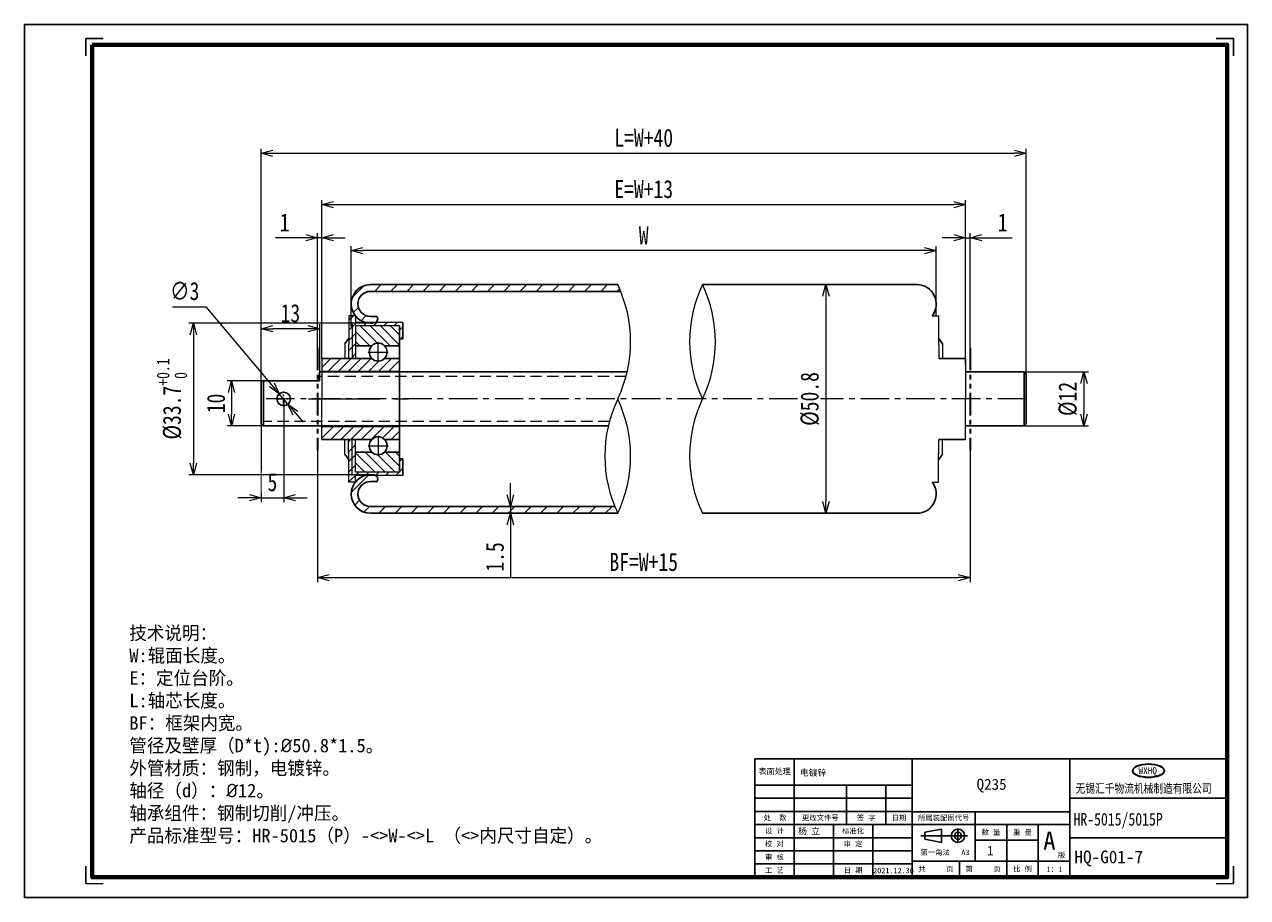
# Model space of a CAD drawing. Header units: millimetres. Extents: x 5336 to 5607, y -909 to -715.
import ezdxf

# ---------------------------------------------------------------- set-up
doc = ezdxf.new("R2010")
doc.units = ezdxf.units.MM
for name, pattern in [('CENTER', [50.8, 31.75, -6.35, 6.35, -6.35]), ('DASHED', [0.75, 0.5, -0.25]), ('PHANTOM', [2.5, 1.25, -0.25, 0.25, -0.25, 0.25, -0.25])]:
    doc.linetypes.add(name, pattern=pattern)
for name, color, linetype, lineweight in [('3中心线层', 1, 'CENTER', 5), ('4虚线层', 6, 'DASHED', 5), ('5剖面线层', 2, 'Continuous', 5), ('6文字层', 31, 'Continuous', 35), ('7标注层', 4, 'Continuous', 5), ('9双点划线层', 6, 'PHANTOM', 35)]:
    doc.layers.add(name, color=color, linetype=linetype, lineweight=lineweight)
doc.layers.add('chicun', color=7, linetype='Continuous')
doc.layers.add('LINE', color=7, linetype='Continuous')
doc.styles.add('中文宋体', font='txt')
doc.styles.add('样式 1', font='txt', dxfattribs={"width": 0.8})
doc.dimstyles.new('副本 (2) 0_GBDIM', dxfattribs={"dimscale": 20, "dimtxt": 0.2, "dimasz": 0.13, "dimexe": 0.05, "dimexo": 0, "dimgap": 0.07, "dimtad": 1, "dimdec": 3, "dimdsep": 46, "dimtxsty": '样式 1', "dimblk": 'OPEN30', "dimcen": 2.5, "dimclrd": 177, "dimclre": 177, "dimclrt": 3, "dimadec": 4, "dimazin": 2, "dimtfac": 0.714286, "dimtdec": 3, "dimtmove": 0, "dimatfit": 3, "dimldrblk": 'OPEN30', "dimfxl": 0, "dimtolj": 1, "dimtzin": 0, "dimlwd": 9, "dimlwe": 9, "dimarcsym": 0})
doc.dimstyles.new('副本 (2) 0_GBDIM标准', dxfattribs={"dimscale": 20, "dimtxt": 0.2, "dimasz": 0.13, "dimexe": 0.05, "dimexo": 0, "dimgap": 0.07, "dimtad": 1, "dimtoh": 1, "dimdec": 3, "dimdsep": 46, "dimtxsty": '样式 1', "dimblk": 'OPEN30', "dimcen": 2.5, "dimclrd": 177, "dimclre": 177, "dimclrt": 3, "dimadec": 4, "dimazin": 2, "dimtfac": 0.714286, "dimtdec": 3, "dimtmove": 0, "dimatfit": 3, "dimldrblk": 'OPEN30', "dimfxl": 0, "dimtolj": 1, "dimtzin": 0, "dimlwd": 9, "dimlwe": 9, "dimarcsym": 0})
pattern_1 = [(45, (10274.5536, 23299.194), (-1.12253202, 1.12253202), [])]

# ---------------------------------------------------------------- blocks, each defined once
blk = doc.blocks.new('_OPEN30')
at = {"color": 0, "linetype": 'ByBlock'}
for p, q in [((-1, 0.27), (0, 0)), ((0, 0), (-1, -0.27)), ((0, 0), (-1, 0))]:
    blk.add_line(p, q, dxfattribs=at)
blk = doc.blocks.new('*D1404')
at = {"layer": '7标注层', "color": 177, "lineweight": 9}
for p, q in [((5542.16, -762.55), (5539.56, -762.55)), ((5544.76, -790.86), (5544.76, -761.55)), ((5544.76, -762.55), (5545.76, -762.55)), ((5545.76, -787), (5545.76, -761.55)), ((5548.36, -762.55), (5555.09, -762.55))]:
    blk.add_line(p, q, dxfattribs=at)
at = {"layer": 'Defpoints', "color": 0}
for p in [(5545.76, -762.55), (5545.76, -787), (5544.76, -790.86)]:
    blk.add_point(p, dxfattribs=at)
at = {"layer": '7标注层', "color": 177, "linetype": 'ByBlock', "lineweight": 9, "xscale": 2.6, "yscale": 2.6, "zscale": 2.6}
blk.add_blockref('_OPEN30', (5544.76, -762.55), dxfattribs=at)
at = {"layer": '7标注层', "color": 177, "linetype": 'ByBlock', "lineweight": 9, "xscale": 2.6, "yscale": 2.6, "zscale": 2.6, "rotation": 180}
blk.add_blockref('_OPEN30', (5545.76, -762.55), dxfattribs=at)
at = {"layer": '7标注层', "color": 3, "insert": (5553.02, -759.15), "char_height": 4, "attachment_point": 5, "style": '样式 1', "bg_fill": 3, "box_fill_scale": 1.1, "bg_fill_color": 256, "bg_fill_true_color": 13158600, "bg_fill_transparency": 0}
blk.add_mtext('\\A1;1', dxfattribs=at)
blk = doc.blocks.new('*D1405')
at = {"layer": '7标注层', "color": 177, "lineweight": 9}
for p, q in [((5398.16, -762.55), (5391.42, -762.55)), ((5400.76, -787), (5400.76, -761.55)), ((5401.76, -762.55), (5400.76, -762.55)), ((5401.76, -789.36), (5401.76, -761.55)), ((5404.36, -762.55), (5406.96, -762.55))]:
    blk.add_line(p, q, dxfattribs=at)
at = {"layer": 'Defpoints', "color": 0}
for p in [(5400.76, -762.55), (5400.76, -787), (5401.76, -789.36)]:
    blk.add_point(p, dxfattribs=at)
at = {"layer": '7标注层', "color": 177, "linetype": 'ByBlock', "lineweight": 9, "xscale": 2.6, "yscale": 2.6, "zscale": 2.6}
blk.add_blockref('_OPEN30', (5400.76, -762.55), dxfattribs=at)
at = {"layer": '7标注层', "color": 177, "linetype": 'ByBlock', "lineweight": 9, "xscale": 2.6, "yscale": 2.6, "zscale": 2.6, "rotation": 180}
blk.add_blockref('_OPEN30', (5401.76, -762.55), dxfattribs=at)
at = {"layer": '7标注层', "color": 3, "insert": (5393.49, -759.15), "char_height": 4, "attachment_point": 5, "style": '样式 1', "bg_fill": 3, "box_fill_scale": 1.1, "bg_fill_color": 256, "bg_fill_true_color": 13158600, "bg_fill_transparency": 0}
blk.add_mtext('\\A1;1', dxfattribs=at)
blk = doc.blocks.new('*D1406')
at = {"layer": '7标注层', "color": 177, "lineweight": 9}
for p, q in [((5400.76, -809.72), (5400.76, -839.03)), ((5545.76, -809.72), (5545.76, -839.03)), ((5403.36, -838.03), (5543.16, -838.03))]:
    blk.add_line(p, q, dxfattribs=at)
at = {"layer": 'Defpoints', "color": 0}
for p in [(5400.76, -809.72), (5545.76, -809.72), (5545.76, -838.03)]:
    blk.add_point(p, dxfattribs=at)
at = {"layer": '7标注层', "color": 177, "linetype": 'ByBlock', "lineweight": 9, "xscale": 2.6, "yscale": 2.6, "zscale": 2.6, "rotation": 180}
blk.add_blockref('_OPEN30', (5400.76, -838.03), dxfattribs=at)
at = {"layer": '7标注层', "color": 177, "linetype": 'ByBlock', "lineweight": 9, "xscale": 2.6, "yscale": 2.6, "zscale": 2.6}
blk.add_blockref('_OPEN30', (5545.76, -838.03), dxfattribs=at)
at = {"layer": '7标注层', "color": 3, "insert": (5473.26, -834.6), "char_height": 4, "attachment_point": 5, "style": '样式 1', "bg_fill": 3, "box_fill_scale": 1.1, "bg_fill_color": 256, "bg_fill_true_color": 13158600, "bg_fill_transparency": 0}
blk.add_mtext('\\A1;BF=W+15', dxfattribs=at)
blk = doc.blocks.new('HL')
for p, q in [((2042.8, -3524.5), (2042.8, -3477.7)), ((2042.8, -3477.7), (2089.7, -3477.7)), ((5123.8, -3477.7), (5076.9, -3477.7)), ((5123.8, -3524.5), (5123.8, -3477.7)), ((2042.8, -5699.4), (2042.8, -5746.2)), ((5123.8, -5699.4), (5123.8, -5746.2)), ((2042.8, -5746.2), (2089.7, -5746.3)), ((5123.8, -5746.2), (5076.9, -5746.3))]:
    blk.add_line(p, q)
blk.add_lwpolyline([(1878.2, -3440.4), (5161, -3440.4), (5161, -5783.5), (1878.2, -5783.5)], close=True)
at = {"lineweight": 70}
blk.add_lwpolyline([(2060, -3494.9), (5106.6, -3494.9), (5106.6, -5729.1), (2060, -5729.1)], close=True, dxfattribs=at)
blk = doc.blocks.new('图框')
at = {"layer": '7标注层'}
h = blk.add_hatch(color=1, dxfattribs=at)
edge = h.paths.add_edge_path()
edge.add_ellipse((3369.64, -1085.34), major_axis=(-5.09, 0), ratio=0.425329, start_angle=0, end_angle=360)
edge = h.paths.add_edge_path(flags=16)
edge.add_spline(control_points=[(3366.75, -1087.02), (3367.33, -1087.18), (3367.7, -1087.25), (3368.48, -1087.35), (3368.88, -1087.39), (3369.68, -1087.41), (3370.09, -1087.4), (3370.89, -1087.35), (3371.28, -1087.3), (3372.02, -1087.16), (3372.37, -1087.07), (3373.01, -1086.86), (3373.3, -1086.74), (3373.75, -1086.51), (3373.93, -1086.39), (3374.22, -1086.16), (3374.34, -1086.04), (3374.49, -1085.82), (3374.55, -1085.72), (3374.61, -1085.53), (3374.63, -1085.43), (3374.63, -1085.24), (3374.61, -1085.14), (3374.54, -1084.95), (3374.49, -1084.85), (3374.35, -1084.66), (3374.26, -1084.57), (3374.05, -1084.38), (3373.92, -1084.29), (3373.64, -1084.12), (3373.49, -1084.04), (3373.06, -1083.84), (3372.78, -1083.74), (3372.16, -1083.56), (3371.83, -1083.48), (3371.13, -1083.37), (3370.76, -1083.33), (3370.02, -1083.28), (3369.64, -1083.27), (3368.89, -1083.3), (3368.52, -1083.33), (3367.8, -1083.42), (3367.46, -1083.48), (3366.81, -1083.64), (3366.5, -1083.74), (3365.95, -1083.95), (3365.71, -1084.07), (3365.33, -1084.3), (3365.18, -1084.42), (3364.94, -1084.65), (3364.84, -1084.76), (3364.72, -1084.98), (3364.68, -1085.07), (3364.65, -1085.23), (3364.64, -1085.28), (3364.64, -1085.34), (3364.64, -1085.45), (3364.67, -1085.56), (3364.75, -1085.78), (3364.82, -1085.89), (3365, -1086.11), (3365.12, -1086.21), (3365.39, -1086.42), (3365.54, -1086.52), (3365.9, -1086.7), (3366.09, -1086.79), (3366.52, -1086.95), (3366.75, -1087.02)], knot_values=[0, 0, 0, 0, 0.169783, 0.169783, 0.339565, 0.339565, 0.509348, 0.509348, 0.679131, 0.679131, 0.848913, 0.848913, 1.018696, 1.018696, 1.259447, 1.259447, 1.500199, 1.500199, 1.74095, 1.74095, 1.981702, 1.981702, 2.222453, 2.222453, 2.463204, 2.463204, 2.654613, 2.654613, 2.846023, 2.846023, 2.995488, 2.995488, 3.144953, 3.144953, 3.294419, 3.294419, 3.443884, 3.443884, 3.59335, 3.59335, 3.742815, 3.742815, 3.89228, 3.89228, 4.115555, 4.115555, 4.338829, 4.338829, 4.562103, 4.562103, 4.785377, 4.785377, 5.008652, 5.008652, 5.231926, 5.231926, 5.4552, 5.4552, 5.678474, 5.678474, 5.861599, 5.861599, 6.044724, 6.044724, 6.192004, 6.192004, 6.283185, 6.283185, 6.283185, 6.283185], degree=3, periodic=0)
h.paths.add_polyline_path([(3366.59, -1083.51), (3372.55, -1083.51), (3372.55, -1087), (3366.59, -1087)], flags=24)
for p, q in [((3244.76, -1081.57), (3394.61, -1081.57)), ((3244.76, -1081.57), (3244.76, -1119.12)), ((3257.25, -1081.61), (3257.25, -1119.07)), ((3294.71, -1081.61), (3294.71, -1119.07)), ((3344.66, -1081.61), (3344.66, -1119.12)), ((3294.71, -1089.93), (3244.76, -1089.93)), ((3273.9, -1089.93), (3273.9, -1102.42)), ((3286.39, -1089.93), (3286.39, -1102.42)), ((3294.71, -1094.09), (3244.76, -1094.09)), ((3344.66, -1094.09), (3394.61, -1094.09)), ((3244.76, -1098.26), (3294.71, -1098.26)), ((3294.71, -1098.39), (3344.66, -1098.39)), ((3314.69, -1098.39), (3314.69, -1114.07)), ((3244.76, -1102.42), (3344.66, -1102.42)), ((3269.74, -1102.42), (3269.74, -1119.07)), ((3282.23, -1102.42), (3282.23, -1119.07)), ((3294.71, -1102.42), (3344.66, -1102.42)), ((3298.72, -1104.85), (3303.98, -1103.87)), ((3298.72, -1104.85), (3298.72, -1107.1)), ((3303.98, -1103.87), (3303.98, -1108.08)), ((3309.22, -1103.7), (3309.22, -1108.24)), ((3324.68, -1102.42), (3324.68, -1119.12)), ((3334.67, -1102.42), (3334.67, -1119.12)), ((3294.71, -1106.58), (3244.76, -1106.58)), ((3297.49, -1105.97), (3312.25, -1105.97)), ((3298.72, -1107.1), (3303.98, -1108.08)), ((3314.69, -1107.41), (3334.67, -1107.41)), ((3344.66, -1106.58), (3394.61, -1106.58)), ((3294.71, -1110.74), (3244.76, -1110.74)), ((3269.74, -1114.91), (3244.76, -1114.91)), ((3269.74, -1114.91), (3294.71, -1114.91)), ((3294.71, -1114.07), (3344.66, -1114.07)), ((3309.7, -1114.07), (3309.7, -1119.12))]:
    blk.add_line(p, q)
for radius in [2.11, 1.12]:
    blk.add_circle((3309.22, -1105.97), radius)
at = {"layer": 'LINE', "color": 1}
blk.add_ellipse((3369.64, -1085.34), major_axis=(-5.09, 0), ratio=0.425329, dxfattribs=at)
blk.add_open_spline([(3364.64, -1085.34), (3364.64, -1085.45), (3364.67, -1085.56), (3364.75, -1085.78), (3364.82, -1085.89), (3365, -1086.11), (3365.12, -1086.21), (3365.39, -1086.42), (3365.54, -1086.52), (3365.9, -1086.7), (3366.09, -1086.79), (3366.52, -1086.95), (3366.75, -1087.02), (3367.33, -1087.18), (3367.7, -1087.25), (3368.48, -1087.35), (3368.88, -1087.39), (3369.68, -1087.41), (3370.09, -1087.4), (3370.89, -1087.35), (3371.28, -1087.3), (3372.02, -1087.16), (3372.37, -1087.07), (3373.01, -1086.86), (3373.3, -1086.74), (3373.75, -1086.51), (3373.93, -1086.39), (3374.22, -1086.16), (3374.34, -1086.04), (3374.49, -1085.82), (3374.55, -1085.72), (3374.61, -1085.53), (3374.63, -1085.43), (3374.63, -1085.24), (3374.61, -1085.14), (3374.54, -1084.95), (3374.49, -1084.85), (3374.35, -1084.66), (3374.26, -1084.57), (3374.05, -1084.38), (3373.92, -1084.29), (3373.64, -1084.12), (3373.49, -1084.04), (3373.06, -1083.84), (3372.78, -1083.74), (3372.16, -1083.56), (3371.83, -1083.48), (3371.13, -1083.37), (3370.76, -1083.33), (3370.02, -1083.28), (3369.64, -1083.27), (3368.89, -1083.3), (3368.52, -1083.33), (3367.8, -1083.42), (3367.46, -1083.48), (3366.81, -1083.64), (3366.5, -1083.74), (3365.95, -1083.95), (3365.71, -1084.07), (3365.33, -1084.3), (3365.18, -1084.42), (3364.94, -1084.65), (3364.84, -1084.76), (3364.72, -1084.98), (3364.68, -1085.07), (3364.65, -1085.23), (3364.64, -1085.28), (3364.64, -1085.34)], degree=3, knots=[0, 0, 0, 0, 0.169783, 0.169783, 0.339565, 0.339565, 0.509348, 0.509348, 0.679131, 0.679131, 0.848913, 0.848913, 1.018696, 1.018696, 1.259447, 1.259447, 1.500199, 1.500199, 1.74095, 1.74095, 1.981702, 1.981702, 2.222453, 2.222453, 2.463204, 2.463204, 2.654613, 2.654613, 2.846023, 2.846023, 2.995488, 2.995488, 3.144953, 3.144953, 3.294419, 3.294419, 3.443884, 3.443884, 3.59335, 3.59335, 3.742815, 3.742815, 3.89228, 3.89228, 4.115555, 4.115555, 4.338829, 4.338829, 4.562103, 4.562103, 4.785377, 4.785377, 5.008652, 5.008652, 5.231926, 5.231926, 5.4552, 5.4552, 5.678474, 5.678474, 5.861599, 5.861599, 6.044724, 6.044724, 6.192004, 6.192004, 6.283185, 6.283185, 6.283185, 6.283185], dxfattribs=at)
at = {"xscale": 0.1181349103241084, "yscale": 0.1181349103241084, "zscale": 0.1181349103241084}
blk.add_blockref('HL', (2791.34, -442.32), dxfattribs=at)
for s, insert, char_height, width, attachment_point in [('{\\fFangSong_GB2312|b0|i0|c134|p49;表面处理}', (3251.1, -1085.64), 1.8257, 11.476, 5), ('处  数', (3251.22, -1100.34), 1.665, 12.4872, 5), ('{\\f仿宋_GB2312|b0|i0|c134|p49;更改文件号}', (3265.58, -1100.34), 1.665, 16.6496, 5), ('{\\f仿宋_GB2312|b0|i0|c134|p49;签 字}', (3280.14, -1100.34), 1.665, 12.4872, 5), ('{\\f仿宋_GB2312|b0|i0|c134|p49;日期}', (3290.55, -1100.34), 1.665, 8.3248, 5), ('所属装配图代号', (3304.7, -1100.4), 1.665, 19.9794, 5), ('{\\f仿宋_GB2312|b0|i0|c134|p49;设 计}', (3251.01, -1104.5), 1.665, 12.4872, 5), ('{\\fFangSong_GB2312|b0|i0|c134|p49;标准化}', (3275.98, -1104.5), 1.665, 12.4872, 5), ('{\\fFangSong_GB2312|b0|i0|c134|p49;数 量}', (3319.69, -1104.92), 1.665, 9.9897, 5), ('{\\fFangSong_GB2312|b0|i0|c134|p49;重 量}', (3329.68, -1104.92), 1.665, 9.9897, 5), ('{\\f仿宋_GB2312|b0|i0|c134|p49;校 对}', (3251.01, -1108.66), 1.665, 12.4872, 5), ('{\\fFangSong_GB2312|b0|i0|c134|p49;审 定}', (3275.98, -1108.66), 1.665, 12.4872, 5), ('{\\f仿宋_GB2312|b0|i0|c134|p49;审 核}', (3251.01, -1112.82), 1.665, 12.4872, 5), ('{\\fFangSong_GB2312|b0|i0|c134|p49;第一角法}', (3301.99, -1111.33), 1.665, 14.5532, 5), ('{\\fFangSong_GB2312|b0|i0|c134|p49;版}', (3340.91, -1111.26), 1.665, 3.7496, 1), ('{\\f仿宋_GB2312|b0|i0|c134|p49;工 艺}', (3251.01, -1116.99), 1.665, 12.4872, 5), ('{\\fFangSong_GB2312|b0|i0|c134|p49;日 期}', (3275.98, -1116.99), 1.665, 12.4872, 5), ('{\\fFangSong_GB2312|b0|i0|c134|p49;共     页}', (3302.21, -1116.6), 1.665, 14.9846, 5), ('{\\fFangSong_GB2312|b0|i0|c134|p49;第     页}', (3317.19, -1116.6), 1.665, 14.9846, 5), ('{\\fFangSong_GB2312|b0|i0|c134|p49;比 例}', (3329.68, -1116.6), 1.665, 9.9897, 5)]:
    blk.add_mtext(s, dxfattribs=dict(insert=insert, char_height=char_height, width=width, attachment_point=attachment_point))
at = {"attachment_point": 5, "style": '中文宋体'}
for s, insert, char_height, width in [('A', (3338.21, -1107.51), 5.75, 23.0164), ('A3', (3311.6, -1111.25), 1.665, 6.6598)]:
    blk.add_mtext(s, dxfattribs=dict(at, insert=insert, char_height=char_height, width=width))
for tag, p, height in [('表面处理', (3259.08, -1086.97), 2), ('材料', (3315.13, -1091.39), 3.5), ('所属装配图', (3322.63, -1101.35), 1.8), ('名称', (3345.85, -1102.73), 4), ('设计', (3258.51, -1105.48), 2), ('数量', (3317.91, -1112.18), 3), ('重量', (3326.75, -1111.84), 2), ('图号', (3346.16, -1114.67), 4), ('日期', (3282.35, -1117.89), 1.8), ('比列', (3337.29, -1117.5), 1.8)]:
    blk.add_attdef(tag, p, '', height=height)
at = {"layer": '7标注层', "color": 1, "style": '样式 1', "width": 0.981091}
blk.add_text('WXHQ', height=2.191, dxfattribs=at).set_placement((3366.46, -1086.42))
at = {"layer": 'LINE', "lineweight": 15, "insert": (3346.51, -1089.51), "char_height": 2.8542, "width": 46.767, "attachment_point": 1}
blk.add_mtext('{\\W0.8;无锡汇千物流机械制造有限公司}', dxfattribs=at)
blk = doc.blocks.new('*D1407')
at = {"layer": '7标注层', "color": 177, "lineweight": 9}
for p, q in [((5394.22, -799.51), (5392.29, -797.21)), ((5395.89, -801.5), (5397.57, -803.49))]:
    blk.add_line(p, q, dxfattribs=at)
at = {"layer": 'Defpoints', "color": 0}
for p in [(5392.29, -797.21), (5394.22, -799.51)]:
    blk.add_point(p, dxfattribs=at)
at = {"layer": '7标注层', "color": 177, "linetype": 'ByBlock', "lineweight": 9, "xscale": 2.6, "yscale": 2.6, "zscale": 2.6}
for p, rotation in [((5392.29, -797.21), 310.0335656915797), ((5394.22, -799.51), 130.0335656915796)]:
    blk.add_blockref('_OPEN30', p, dxfattribs=dict(at, rotation=rotation))
at = {"layer": '7标注层', "color": 3, "insert": (5371.27, -774.42), "char_height": 4, "attachment_point": 5, "style": '样式 1', "bg_fill": 3, "box_fill_scale": 1.1, "bg_fill_color": 256, "bg_fill_true_color": 13158600, "bg_fill_transparency": 0}
blk.add_mtext('\\A1;∅3', dxfattribs=at)
at = {"layer": '7标注层', "color": 177, "lineweight": 9}
for p in [(5368.57, -777.88), (5390.62, -795.22)]:
    blk.add_line(p, (5376.05, -777.88), dxfattribs=at)
blk = doc.blocks.new('*D1408')
at = {"layer": '7标注层', "color": 177, "lineweight": 9}
for p, q in [((5388.26, -794.36), (5380.67, -794.36)), ((5381.67, -796.96), (5381.67, -801.76)), ((5388.76, -804.36), (5380.67, -804.36))]:
    blk.add_line(p, q, dxfattribs=at)
at = {"layer": 'Defpoints', "color": 0}
for p in [(5388.26, -794.36), (5381.67, -804.36), (5388.76, -804.36)]:
    blk.add_point(p, dxfattribs=at)
at = {"layer": '7标注层', "color": 177, "linetype": 'ByBlock', "lineweight": 9, "xscale": 2.6, "yscale": 2.6, "zscale": 2.6}
for p, rotation in [((5381.67, -794.36), 90), ((5381.67, -804.36), 270)]:
    blk.add_blockref('_OPEN30', p, dxfattribs=dict(at, rotation=rotation))
at = {"layer": '7标注层', "color": 3, "insert": (5378.24, -799.36), "char_height": 4, "attachment_point": 5, "rotation": 90, "style": '样式 1', "bg_fill": 3, "box_fill_scale": 1.1, "bg_fill_color": 256, "bg_fill_true_color": 13158600, "bg_fill_transparency": 0}
blk.add_mtext('\\A1;10', dxfattribs=at)
blk = doc.blocks.new('*D1409')
at = {"layer": '7标注层', "color": 177, "lineweight": 9}
for p, q in [((5557.76, -792.36), (5572.07, -792.36)), ((5571.07, -794.96), (5571.07, -801.76)), ((5557.76, -804.36), (5572.07, -804.36))]:
    blk.add_line(p, q, dxfattribs=at)
at = {"layer": 'Defpoints', "color": 0}
for p in [(5557.76, -792.36), (5557.76, -804.36)]:
    blk.add_point(p, dxfattribs=at)
at = {"layer": '7标注层', "color": 177, "linetype": 'ByBlock', "lineweight": 9, "xscale": 2.6, "yscale": 2.6, "zscale": 2.6}
for p, rotation in [((5571.07, -792.36), 90), ((5571.07, -804.36), 270)]:
    blk.add_blockref('_OPEN30', p, dxfattribs=dict(at, rotation=rotation))
at = {"layer": '7标注层', "color": 3, "insert": (5567.52, -798.36), "char_height": 4, "attachment_point": 5, "rotation": 90, "style": '样式 1', "bg_fill": 3, "box_fill_scale": 1.1, "bg_fill_color": 256, "bg_fill_true_color": 13158600, "bg_fill_transparency": 0}
blk.add_mtext('\\A1;%%c12', dxfattribs=at)
at = {"layer": 'Defpoints', "color": 0}
blk.add_point((5571.07, -804.36), dxfattribs=at)
blk = doc.blocks.new('*D1410')
at = {"layer": '7标注层', "color": 177, "lineweight": 9}
for p, q in [((5412.53, -781.51), (5372.19, -781.51)), ((5373.19, -784.11), (5373.19, -812.61)), ((5412.53, -815.21), (5372.19, -815.21))]:
    blk.add_line(p, q, dxfattribs=at)
at = {"layer": 'Defpoints', "color": 0}
for p in [(5412.53, -781.51), (5373.19, -815.21), (5412.53, -815.21)]:
    blk.add_point(p, dxfattribs=at)
at = {"layer": '7标注层', "color": 177, "linetype": 'ByBlock', "lineweight": 9, "xscale": 2.6, "yscale": 2.6, "zscale": 2.6}
for p, rotation in [((5373.19, -781.51), 90), ((5373.19, -815.21), 270)]:
    blk.add_blockref('_OPEN30', p, dxfattribs=dict(at, rotation=rotation))
at = {"layer": '7标注层', "color": 3, "insert": (5368.42, -798.36), "char_height": 4, "attachment_point": 5, "rotation": 90, "style": '样式 1', "bg_fill": 3, "box_fill_scale": 1.1, "bg_fill_color": 256, "bg_fill_true_color": 13158600, "bg_fill_transparency": 0}
blk.add_mtext('\\A1;%%c33.7{}{{\\H0.7x;{\\S+0.1^  0;}}{}}', dxfattribs=at)
blk = doc.blocks.new('*D1411')
at = {"layer": '7标注层', "color": 177, "lineweight": 9}
for p, q in [((5393.26, -798.36), (5393.26, -821.3)), ((5388.26, -803.86), (5388.26, -821.3)), ((5385.66, -820.3), (5383.06, -820.3)), ((5388.26, -820.3), (5393.26, -820.3)), ((5395.86, -820.3), (5398.46, -820.3))]:
    blk.add_line(p, q, dxfattribs=at)
at = {"layer": 'Defpoints', "color": 0}
for p in [(5393.26, -798.36), (5388.26, -803.86)]:
    blk.add_point(p, dxfattribs=at)
at = {"layer": '7标注层', "color": 177, "linetype": 'ByBlock', "lineweight": 9, "xscale": 2.6, "yscale": 2.6, "zscale": 2.6}
blk.add_blockref('_OPEN30', (5388.26, -820.3), dxfattribs=at)
at = {"layer": '7标注层', "color": 177, "linetype": 'ByBlock', "lineweight": 9, "xscale": 2.6, "yscale": 2.6, "zscale": 2.6, "rotation": 180}
blk.add_blockref('_OPEN30', (5393.26, -820.3), dxfattribs=at)
at = {"layer": '7标注层', "color": 3, "insert": (5390.76, -816.88), "char_height": 4, "attachment_point": 5, "style": '样式 1', "bg_fill": 3, "box_fill_scale": 1.1, "bg_fill_color": 256, "bg_fill_true_color": 13158600, "bg_fill_transparency": 0}
blk.add_mtext('\\A1;5', dxfattribs=at)
at = {"layer": 'Defpoints', "color": 0}
blk.add_point((5393.26, -820.3), dxfattribs=at)
blk = doc.blocks.new('*D1412')
at = {"layer": '7标注层', "color": 177, "lineweight": 9}
for p, q in [((5388.26, -794.36), (5388.26, -781.77)), ((5401.26, -792.36), (5401.26, -781.77)), ((5398.66, -782.77), (5390.86, -782.77))]:
    blk.add_line(p, q, dxfattribs=at)
at = {"layer": 'Defpoints', "color": 0}
for p in [(5388.26, -782.77), (5401.26, -792.36), (5388.26, -794.36)]:
    blk.add_point(p, dxfattribs=at)
at = {"layer": '7标注层', "color": 177, "linetype": 'ByBlock', "lineweight": 9, "xscale": 2.6, "yscale": 2.6, "zscale": 2.6, "rotation": 180}
blk.add_blockref('_OPEN30', (5388.26, -782.77), dxfattribs=at)
at = {"layer": '7标注层', "color": 177, "linetype": 'ByBlock', "lineweight": 9, "xscale": 2.6, "yscale": 2.6, "zscale": 2.6}
blk.add_blockref('_OPEN30', (5401.26, -782.77), dxfattribs=at)
at = {"layer": '7标注层', "color": 3, "insert": (5394.76, -779.34), "char_height": 4, "attachment_point": 5, "style": '样式 1', "bg_fill": 3, "box_fill_scale": 1.1, "bg_fill_color": 256, "bg_fill_true_color": 13158600, "bg_fill_transparency": 0}
blk.add_mtext('\\A1;13', dxfattribs=at)
blk = doc.blocks.new('*D1413')
at = {"layer": '7标注层', "color": 177, "lineweight": 9}
for p, q in [((5443.64, -819.66), (5443.64, -817.06)), ((5441.18, -822.26), (5444.64, -822.26)), ((5443.64, -822.26), (5443.64, -823.76)), ((5441.49, -823.76), (5444.64, -823.76)), ((5443.64, -826.36), (5443.64, -837.96))]:
    blk.add_line(p, q, dxfattribs=at)
at = {"layer": 'Defpoints', "color": 0}
for p in [(5441.18, -822.26), (5441.49, -823.76), (5443.64, -823.76)]:
    blk.add_point(p, dxfattribs=at)
at = {"layer": '7标注层', "color": 177, "linetype": 'ByBlock', "lineweight": 9, "xscale": 2.6, "yscale": 2.6, "zscale": 2.6}
for p, rotation in [((5443.64, -822.26), 270), ((5443.64, -823.76), 90)]:
    blk.add_blockref('_OPEN30', p, dxfattribs=dict(at, rotation=rotation))
at = {"layer": '7标注层', "color": 3, "insert": (5440.21, -833.46), "char_height": 4, "attachment_point": 5, "rotation": 90, "style": '样式 1', "bg_fill": 3, "box_fill_scale": 1.1, "bg_fill_color": 256, "bg_fill_true_color": 13158600, "bg_fill_transparency": 0}
blk.add_mtext('\\A1;1.5', dxfattribs=at)
blk = doc.blocks.new('*D1414')
at = {"layer": '7标注层', "color": 177, "lineweight": 9}
for p, q in [((5512.89, -772.96), (5514.75, -772.96)), ((5513.75, -775.56), (5513.75, -821.16)), ((5512.89, -823.76), (5514.75, -823.76))]:
    blk.add_line(p, q, dxfattribs=at)
at = {"layer": 'Defpoints', "color": 0}
for p in [(5512.89, -772.96), (5512.89, -823.76), (5513.75, -823.76)]:
    blk.add_point(p, dxfattribs=at)
at = {"layer": '7标注层', "color": 177, "linetype": 'ByBlock', "lineweight": 9, "xscale": 2.6, "yscale": 2.6, "zscale": 2.6}
for p, rotation in [((5513.75, -772.96), 90), ((5513.75, -823.76), 270)]:
    blk.add_blockref('_OPEN30', p, dxfattribs=dict(at, rotation=rotation))
at = {"layer": '7标注层', "color": 3, "insert": (5510.2, -798.36), "char_height": 4, "attachment_point": 5, "rotation": 90, "style": '样式 1', "bg_fill": 3, "box_fill_scale": 1.1, "bg_fill_color": 256, "bg_fill_true_color": 13158600, "bg_fill_transparency": 0}
blk.add_mtext('\\A1;%%c50.8', dxfattribs=at)
blk = doc.blocks.new('*D1415')
at = {"layer": '7标注层', "color": 177, "lineweight": 9}
for p, q in [((5388.26, -794.36), (5388.26, -742.79)), ((5390.86, -743.79), (5555.66, -743.79)), ((5558.26, -792.86), (5558.26, -742.79))]:
    blk.add_line(p, q, dxfattribs=at)
at = {"layer": 'Defpoints', "color": 0}
for p in [(5558.26, -743.79), (5558.26, -792.86), (5388.26, -794.36)]:
    blk.add_point(p, dxfattribs=at)
at = {"layer": '7标注层', "color": 177, "linetype": 'ByBlock', "lineweight": 9, "xscale": 2.6, "yscale": 2.6, "zscale": 2.6, "rotation": 180}
blk.add_blockref('_OPEN30', (5388.26, -743.79), dxfattribs=at)
at = {"layer": '7标注层', "color": 177, "linetype": 'ByBlock', "lineweight": 9, "xscale": 2.6, "yscale": 2.6, "zscale": 2.6}
blk.add_blockref('_OPEN30', (5558.26, -743.79), dxfattribs=at)
at = {"layer": '7标注层', "color": 3, "insert": (5473.26, -740.37), "char_height": 4, "attachment_point": 5, "style": '样式 1', "bg_fill": 3, "box_fill_scale": 1.1, "bg_fill_color": 256, "bg_fill_true_color": 13158600, "bg_fill_transparency": 0}
blk.add_mtext('\\A1;\\A1;L=W+40', dxfattribs=at)
blk = doc.blocks.new('*D1416')
at = {"layer": '7标注层', "color": 177, "lineweight": 9}
for p, q in [((5401.76, -789.36), (5401.76, -754.19)), ((5404.36, -755.19), (5542.16, -755.19)), ((5544.76, -790.86), (5544.76, -754.19))]:
    blk.add_line(p, q, dxfattribs=at)
at = {"layer": 'Defpoints', "color": 0}
for p in [(5544.76, -755.19), (5401.76, -789.36), (5544.76, -790.86)]:
    blk.add_point(p, dxfattribs=at)
at = {"layer": '7标注层', "color": 177, "linetype": 'ByBlock', "lineweight": 9, "xscale": 2.6, "yscale": 2.6, "zscale": 2.6, "rotation": 180}
blk.add_blockref('_OPEN30', (5401.76, -755.19), dxfattribs=at)
at = {"layer": '7标注层', "color": 177, "linetype": 'ByBlock', "lineweight": 9, "xscale": 2.6, "yscale": 2.6, "zscale": 2.6}
blk.add_blockref('_OPEN30', (5544.76, -755.19), dxfattribs=at)
at = {"layer": '7标注层', "color": 3, "insert": (5473.26, -751.77), "char_height": 4, "attachment_point": 5, "style": '样式 1', "bg_fill": 3, "box_fill_scale": 1.1, "bg_fill_color": 256, "bg_fill_true_color": 13158600, "bg_fill_transparency": 0}
blk.add_mtext('\\A1;\\A1;E=W+13', dxfattribs=at)
blk = doc.blocks.new('*D1417')
at = {"layer": '7标注层', "color": 177, "lineweight": 9}
for p, q in [((5408.26, -782.24), (5408.26, -764.4)), ((5535.66, -765.4), (5410.86, -765.4)), ((5538.26, -780.01), (5538.26, -764.4))]:
    blk.add_line(p, q, dxfattribs=at)
at = {"layer": 'Defpoints', "color": 0}
for p in [(5408.26, -765.4), (5408.26, -782.24), (5538.26, -780.01)]:
    blk.add_point(p, dxfattribs=at)
at = {"layer": '7标注层', "color": 177, "linetype": 'ByBlock', "lineweight": 9, "xscale": 2.6, "yscale": 2.6, "zscale": 2.6, "rotation": 180}
blk.add_blockref('_OPEN30', (5408.26, -765.4), dxfattribs=at)
at = {"layer": '7标注层', "color": 177, "linetype": 'ByBlock', "lineweight": 9, "xscale": 2.6, "yscale": 2.6, "zscale": 2.6}
blk.add_blockref('_OPEN30', (5538.26, -765.4), dxfattribs=at)
at = {"layer": '7标注层', "color": 3, "insert": (5473.26, -762), "char_height": 4, "attachment_point": 5, "style": '样式 1', "bg_fill": 3, "box_fill_scale": 1.1, "bg_fill_color": 256, "bg_fill_true_color": 13158600, "bg_fill_transparency": 0}
blk.add_mtext('\\A1;\\A1;W', dxfattribs=at)
blk = doc.blocks.new('A$C6ADA02FE')
at = {"ltscale": 10}
h = blk.add_hatch(dxfattribs=at)
h.set_pattern_fill('ANSI31', color=256, scale=0.5, style=0)
h.set_pattern_definition(pattern_1)
h.paths.add_polyline_path([(20.25, 34.75), (20.25, 31.8), (21, 31.8), (21, 35.5), (10.5, 35.5), (10.5, 37), (9, 37), (9, 27.5), (10.5, 27.5), (10.5, 34.75)])
h.paths.add_polyline_path([(10.5, 2.25), (10.5, 9.5), (9, 9.5), (9, 0), (10.5, 0), (10.5, 1.5), (21, 1.5), (21, 5.2), (20.25, 5.2), (20.25, 2.25)])
h = blk.add_hatch(dxfattribs=at)
h.set_pattern_fill('ANSI31', color=256, scale=0.5, angle=90, style=0)
h.set_pattern_definition([(135, (10274.5536, 23299.194), (-1.12253202, -1.12253202), [])])
h.paths.add_polyline_path([(16.92, 30.32), (20.25, 30.32), (20.25, 34.75), (10.5, 34.75), (10.5, 30.32), (14.08, 30.32, -0.416375)])
h.paths.add_polyline_path([(10.5, 6.68), (10.5, 2.25), (20, 2.25), (20.25, 2.25), (20.25, 6.68), (16.92, 6.68, -0.416375), (14.08, 6.68)])
h = blk.add_hatch(dxfattribs=at)
h.set_pattern_fill('ANSI31', color=256, scale=0.5, style=0)
h.set_pattern_definition(pattern_1)
h.paths.add_polyline_path([(3, 27.5), (3, 24.6), (20.25, 24.6), (20.25, 27.5), (16.92, 27.5, -0.416375), (14.08, 27.5)])
h.paths.add_polyline_path([(3, 12.4), (3, 9.5), (14.08, 9.5, -0.416375), (16.92, 9.5), (20.25, 9.5), (20.25, 12.4)])
at = {"linetype": 'ByBlock', "lineweight": 15}
for p, q in [((9, 37), (9, 30.63)), ((9.75, 35.5), (9.75, 27.5)), ((21, 35.5), (10.5, 35.5)), ((20.25, 34.75), (10.5, 34.75)), ((20, 34.75), (10.5, 34.75)), ((10.5, 34.75), (10.5, 27.5)), ((8.1, 30.75), (8.1, 27.5)), ((8.9, 30.49), (8.9, 27.5)), ((21, 31.8), (20.25, 31.8)), ((3, 27.5), (3, 18.5)), ((3, 9.5), (3, 18.5)), ((8.1, 6.25), (8.1, 9.5)), ((8.9, 6.51), (8.9, 9.5)), ((9.75, 1.5), (9.75, 9.5)), ((10.5, 2.25), (10.5, 9.5)), ((9, 0), (9, 6.37)), ((21, 5.2), (20.25, 5.2)), ((20.25, 2.25), (10.5, 2.25)), ((20, 2.25), (10.5, 2.25)), ((21, 1.5), (10.5, 1.5))]:
    blk.add_line(p, q, dxfattribs=at)
at = {"ltscale": 10}
for p, q in [((21, 35.5), (21, 31.8)), ((20.25, 2.25), (20.25, 34.75)), ((9, 32), (8.1, 30.75)), ((9, 30.63), (8.9, 30.49)), ((10.5, 30.32), (14.08, 30.32)), ((16.92, 30.32), (20.25, 30.32)), ((3, 27.5), (14.08, 27.5)), ((16.92, 27.5), (20.25, 27.5)), ((3, 24.6), (20.25, 24.6)), ((3, 12.4), (20.25, 12.4)), ((3, 9.5), (14.08, 9.5)), ((16.92, 9.5), (20.25, 9.5)), ((9, 5), (8.1, 6.25)), ((9, 6.37), (8.9, 6.51)), ((10.5, 6.68), (14.08, 6.68)), ((16.92, 6.68), (20.25, 6.68)), ((21, 1.5), (21, 5.2))]:
    blk.add_line(p, q, dxfattribs=at)
for centre in [(15.5, 28.91), (15.5, 8.09)]:
    blk.add_circle(centre, 2, dxfattribs=at)
at = {"layer": '3中心线层', "color": 1, "linetype": 'CENTER', "ltscale": 0.2032}
for p, q in [((15.5, 26.71), (15.5, 31.11)), ((13.3, 28.91), (17.7, 28.91)), ((15.5, 10.29), (15.5, 5.89)), ((13.3, 8.09), (17.7, 8.09))]:
    blk.add_line(p, q, dxfattribs=at)
at = {"layer": '3中心线层', "ltscale": 0.5}
blk.add_line((0, 18.5), (23.25, 18.5), dxfattribs=at)
at = {"layer": 'chicun', "linetype": 'ByBlock', "lineweight": 15}
for p, q in [((10.5, 37), (9, 37)), ((10.5, 37), (10.5, 35.5)), ((10.5, 0), (9, 0)), ((10.5, 0), (10.5, 1.5))]:
    blk.add_line(p, q, dxfattribs=at)

msp = doc.modelspace()

# ---------------------------------------------------------------- hatches: boundary and pattern name
at = {"layer": '5剖面线层'}
h = msp.add_hatch(dxfattribs=at)
h.set_pattern_fill('ANSI31', color=256, scale=0.8, style=0)
h.set_pattern_definition([(45, (-51.9735, 35.5358), (-1.7960512, 1.7960512), [])])
h.paths.add_polyline_path([(5467.4764, -772.9604), (5412.5314, -772.9604, 0.6241529), (5409.1572, -779.8604), (5409.2564, -779.8604), (5409.2564, -779.9831, 0.15293304), (5411.4088, -781.3604), (5413.6898, -781.3604, 0.38634976), (5414.0596, -780.0675, 0.01594021), (5414.0296, -780.0113), (5412.5314, -780.0104, -1), (5412.5314, -774.4604), (5468.138, -774.4604, 0.01383773)])
h.paths.add_polyline_path([(5412.5314, -822.2604, -1), (5412.5314, -816.7104), (5414.0296, -816.7094, 0.01594021), (5414.0596, -816.6532, 0.3863476), (5413.6898, -815.3604), (5411.4088, -815.3604, 0.15293214), (5409.2564, -816.7376), (5409.2564, -816.8604), (5409.1572, -816.8604, 0.6241525), (5412.5314, -823.7604), (5467.4764, -823.7604, -0.01383773), (5466.8148, -822.2604)])

# ---------------------------------------------------------------- linework, layer by layer
for p, q in [((5467.4764, -772.9604), (5412.5314, -772.9604)), ((5412.5314, -774.4604), (5468.138, -774.4604)), ((5533.9814, -772.9604), (5486.3211, -772.9604)), ((5412.5314, -780.0104), (5414.0314, -780.0104)), ((5412.5314, -781.5104), (5413.163, -781.5104)), ((5469.5687, -792.3625), (5401.2564, -792.3625)), ((5401.2564, -792.3625), (5401.2564, -794.3625)), ((5557.7564, -792.3625), (5544.7564, -792.3625)), ((5557.7564, -804.3625), (5557.7564, -792.3625)), ((5557.7564, -792.3625), (5558.2564, -792.8625)), ((5558.2564, -792.8625), (5558.2564, -803.8625)), ((5401.2564, -794.3625), (5388.2564, -794.3625)), ((5388.2564, -794.3625), (5388.2564, -803.8625)), ((5388.7564, -794.3625), (5388.7564, -804.3625)), ((5388.2564, -803.8625), (5388.7564, -804.3625)), ((5465.3831, -804.3625), (5388.7564, -804.3625)), ((5557.7564, -804.3625), (5544.7564, -804.3625)), ((5557.7564, -804.3625), (5558.2564, -803.8625)), ((5412.5314, -815.2104), (5413.163, -815.2104)), ((5412.5314, -816.7104), (5414.0314, -816.7104)), ((5412.5314, -822.2604), (5466.8148, -822.2604)), ((5467.4764, -823.7604), (5412.5314, -823.7604)), ((5533.9814, -823.7604), (5486.3211, -823.7604))]:
    msp.add_line(p, q)
at = {"linetype": 'ByBlock', "lineweight": 15}
for p, q in [((5538.7564, -779.8604), (5538.7564, -786.2295)), ((5538.8564, -786.3684), (5538.8564, -789.3604)), ((5539.6564, -786.1104), (5539.6564, -789.3604)), ((5544.7563, -789.3604), (5544.7564, -798.3604)), ((5544.7563, -807.3604), (5544.7564, -798.3604)), ((5538.8564, -810.3523), (5538.8564, -807.3604)), ((5539.6564, -810.6104), (5539.6564, -807.3604)), ((5538.7564, -816.8604), (5538.7564, -810.4912))]:
    msp.add_line(p, q, dxfattribs=at)
at = {"ltscale": 10}
for p, q in [((5538.7564, -784.8604), (5539.6564, -786.1104)), ((5538.7564, -786.2295), (5538.8564, -786.3684)), ((5544.7564, -789.3604), (5538.8564, -789.3604)), ((5544.7564, -807.3604), (5538.8564, -807.3604)), ((5538.7564, -810.4912), (5538.8564, -810.3523)), ((5538.7564, -811.8604), (5539.6564, -810.6104))]:
    msp.add_line(p, q, dxfattribs=at)
msp.add_circle((5393.2564, -798.3625), 1.5)
for centre, radius, start, end in [((5412.5314, -777.2354), 4.275, 90, 270), ((5412.5314, -777.2354), 2.775, 90, 270), ((5533.9814, -777.2354), 4.275, 322.118127, 90), ((5413.163, -780.5104), 1, 270, 26.285017), ((5412.5314, -819.4854), 4.275, 90, 270), ((5413.163, -816.2104), 1, 333.714983, 90), ((5412.5314, -819.4854), 2.775, 90, 270), ((5533.9814, -819.4854), 4.275, 270, 37.881807)]:
    msp.add_arc(centre, radius, start, end)
at = {"layer": '3中心线层', "ltscale": 0.2}
msp.add_line((5558.2564, -798.3625), (5388.2564, -798.3625), dxfattribs=at)
at = {"layer": '3中心线层', "color": 1, "linetype": 'CENTER', "ltscale": 0.06}
for p, q in [((5391.6064, -798.3625), (5394.9064, -798.3625)), ((5393.2564, -800.0125), (5393.2564, -796.7125))]:
    msp.add_line(p, q, dxfattribs=at)
at = {"layer": '4虚线层', "ltscale": 5}
for p, q in [((5469.318, -793.3625), (5401.2564, -793.3625)), ((5465.6337, -803.3625), (5388.7564, -803.3625))]:
    msp.add_line(p, q, dxfattribs=at)
at = {"layer": '5剖面线层'}
for centre, start, end in [((5440.7126, -785.6604), 334.614693, 25.385307), ((5513.0849, -785.6604), 154.614693, 205.385307), ((5459.5572, -785.6604), 334.614693, 25.385307), ((5494.2403, -811.0604), 154.614691, 205.385309), ((5440.7126, -811.0604), 334.614691, 25.385309), ((5513.0849, -811.0604), 154.614691, 205.385309)]:
    msp.add_arc(centre, 29.6242, start, end, dxfattribs=at)
at = {"layer": 'chicun', "linetype": 'ByBlock', "lineweight": 15}
for p, q in [((5537.3555, -779.8604), (5538.7564, -779.8604)), ((5414.0596, -780.0675), (5414.0314, -780.0104)), ((5414.0596, -816.6532), (5414.0314, -816.7104)), ((5537.3555, -816.8604), (5538.7564, -816.8604))]:
    msp.add_line(p, q, dxfattribs=at)

# ---------------------------------------------------------------- block references
at = {"ltscale": 10}
msp.add_blockref('A$C6ADA02FE', (5398.7564, -816.8604), dxfattribs=at)

# ---------------------------------------------------------------- texts
at = {"layer": '6文字层', "insert": (5358.9644, -848.8492), "char_height": 3, "width": 137.752145, "attachment_point": 1}
msp.add_mtext('技术说明：\\PW:辊面长度。\\PE：定位台阶。\\PL:轴芯长度。\\PBF：框架内宽。\\P管径及壁厚（D*t):{\\FISOCPEUR|c0;%%C}50.8*1.5。\\P外管材质：钢制，电镀锌。\\P轴径（d）：{\\FISOCPEUR|c0;%%C}12。\\P轴承组件：钢制切削/冲压。\\P产品标准型号：HR-5015（P）-<>W-<>L （<>内尺寸自定）。', dxfattribs=at)

# ---------------------------------------------------------------- next in the draw order: dimensions: what is measured, and where the dimension line sits
at = {"layer": '7标注层'}
dim = msp.add_linear_dim(base=(5408.2564, -765.4039), p1=(5538.2564, -780.0125), p2=(5408.2564, -782.2358), text='\\A1;W', dimstyle='副本 (2) 0_GBDIM', override={"dimtxsty": '样式 1'}, dxfattribs=at)
dim.commit()
dim.dimension.update_dxf_attribs({"geometry": '*D1417', "text_midpoint": (5473.2564, -762.0039)})
dim = msp.add_linear_dim(base=(5393.2564, -820.3026), p1=(5388.2564, -803.8625), p2=(5393.2564, -798.3625), dimstyle='副本 (2) 0_GBDIM', dxfattribs=at)
dim.commit()
dim.dimension.update_dxf_attribs({"geometry": '*D1411', "text_midpoint": (5390.7564, -816.8798)})
dim = msp.add_linear_dim(base=(5443.6421, -823.7604), p1=(5441.176, -822.2604), p2=(5441.4944, -823.7604), angle=90, dimstyle='副本 (2) 0_GBDIM', dxfattribs=at)
dim.commit()
dim.dimension.update_dxf_attribs({"geometry": '*D1413', "text_midpoint": (5440.2078, -833.4598)})

# ---------------------------------------------------------------- next in the draw order: dimensions: what is measured, and where the dimension line sits
dim = msp.add_linear_dim(base=(5544.7564, -755.1946), p1=(5401.7564, -789.3604), p2=(5544.7564, -790.8625), text='\\A1;E=W+13', dimstyle='副本 (2) 0_GBDIM', override={"dimtxsty": '样式 1'}, dxfattribs=at)
dim.commit()
dim.dimension.update_dxf_attribs({"geometry": '*D1416', "text_midpoint": (5473.2564, -751.7718)})

# ---------------------------------------------------------------- next in the draw order: dimensions: what is measured, and where the dimension line sits
dim = msp.add_linear_dim(base=(5558.2564, -743.7888), p1=(5388.2564, -794.3625), p2=(5558.2564, -792.8625), text='\\A1;L=W+40', dimstyle='副本 (2) 0_GBDIM', override={"dimtxsty": '样式 1'}, dxfattribs=at)
dim.commit()
dim.dimension.update_dxf_attribs({"geometry": '*D1415', "text_midpoint": (5473.2564, -740.3659)})

# ---------------------------------------------------------------- next in the draw order: linework, layer by layer
at = {"layer": '9双点划线层', "ltscale": 4}
msp.add_line((5545.7564, -787.0038), (5545.7564, -809.7213), dxfattribs=at)

# ---------------------------------------------------------------- next in the draw order: dimensions: what is measured, and where the dimension line sits
at = {"layer": '7标注层'}
for base, p1, p2, picture, middle in [((5513.7497, -823.7604), (5512.8948, -772.9604), (5512.8948, -823.7604), '*D1414', (5510.1956, -798.3604)), ((5571.0745, -804.3625), (5557.7564, -792.3625), (5557.7564, -804.3625), '*D1409', (5567.5203, -798.3625))]:
    dim = msp.add_linear_dim(base=base, p1=p1, p2=p2, angle=90, text='%%c<>', dimstyle='副本 (2) 0_GBDIM', dxfattribs=at)
    dim.commit()
    dim.dimension.update_dxf_attribs({"geometry": picture, "text_midpoint": middle})
dim = msp.add_linear_dim(base=(5388.2564, -782.7655), p1=(5401.2564, -792.3625), p2=(5388.2564, -794.3625), dimstyle='副本 (2) 0_GBDIM', dxfattribs=at)
dim.commit()
dim.dimension.update_dxf_attribs({"geometry": '*D1412', "text_midpoint": (5394.7564, -779.3427)})

# ---------------------------------------------------------------- next in the draw order: dimensions: what is measured, and where the dimension line sits
dim = msp.add_linear_dim(base=(5373.1868, -815.2104), p1=(5412.5314, -781.5104), p2=(5412.5314, -815.2104), angle=90, text='%%c<>{}{{\\H0.7x;{\\S+0.1^  0;}}{}}', dimstyle='副本 (2) 0_GBDIM', dxfattribs=at)
dim.commit()
dim.dimension.update_dxf_attribs({"geometry": '*D1410', "text_midpoint": (5368.4236, -798.3604)})

# ---------------------------------------------------------------- next in the draw order: linework, layer by layer
at = {"layer": '9双点划线层', "ltscale": 4}
msp.add_line((5400.7564, -787.0038), (5400.7564, -809.7213), dxfattribs=at)

# ---------------------------------------------------------------- next in the draw order: dimensions: what is measured, and where the dimension line sits
at = {"layer": '7标注层'}
dim = msp.add_linear_dim(base=(5381.6664, -804.3625), p1=(5388.2564, -794.3625), p2=(5388.7564, -804.3625), angle=90, dimstyle='副本 (2) 0_GBDIM', dxfattribs=at)
dim.commit()
dim.dimension.update_dxf_attribs({"geometry": '*D1408', "text_midpoint": (5378.2435, -799.3625)})

# ---------------------------------------------------------------- next in the draw order: dimensions: what is measured, and where the dimension line sits
dim = msp.add_diameter_dim_2p(p1=(5394.2212, -799.511), p2=(5392.2915, -797.214), dimstyle='副本 (2) 0_GBDIM标准', override={"dimtxsty": '样式 1', "dimldrblk": 'OPEN30'}, dxfattribs=at)
dim.commit()
dim.dimension.update_dxf_attribs({"geometry": '*D1407', "text_midpoint": (5371.2738, -777.8797), "dimtype": 163})

# ---------------------------------------------------------------- next in the draw order: block references
ref = msp.add_blockref('图框', (3224.2526, -120.4283), dxfattribs=dict(xscale=0.7007179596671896, yscale=0.7007179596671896, zscale=0.7007179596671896))
ref.add_attrib('数量', ' 1', (5548.1134, -899.7506), dxfattribs={"height": 2.10215})
ref.add_attrib('材料', 'Q235', (5547.2202, -885.1846), dxfattribs={"height": 2.45251})
ref.add_attrib('比列', '1：1', (5562.7493, -903.4834), dxfattribs={"height": 1.26129})
ref.add_attrib('日期', '2021.12.30', (5524.2513, -903.7567), dxfattribs={"height": 1.26129})
ref.add_attrib('设计', '杨 立', (5507.5479, -895.0546), dxfattribs={"height": 1.40144})
ref.add_attrib('表面处理', '电镀锌', (5507.9459, -882.0881), dxfattribs={"height": 1.40144})
ref.add_attrib('名称', 'HR-5015/5015P', (5568.7503, -893.1281), dxfattribs={"height": 2.802872, "width": 0.8})
ref.add_attrib('图号', 'HQ-G01-7', (5568.9652, -901.4999), dxfattribs={"height": 2.80287})

# ---------------------------------------------------------------- next in the draw order: dimensions: what is measured, and where the dimension line sits
dim = msp.add_linear_dim(base=(5400.7564, -762.5532), p1=(5401.7564, -789.3604), p2=(5400.7564, -787.0038), dimstyle='副本 (2) 0_GBDIM', dxfattribs=at)
dim.commit()
dim.dimension.update_dxf_attribs({"geometry": '*D1405', "text_midpoint": (5393.4889, -759.1532)})
dim = msp.add_linear_dim(base=(5545.7564, -762.5532), p1=(5544.7564, -790.8625), p2=(5545.7564, -787.0038), angle=180, dimstyle='副本 (2) 0_GBDIM', dxfattribs=at)
dim.commit()
dim.dimension.update_dxf_attribs({"geometry": '*D1404', "text_midpoint": (5553.0238, -759.1532)})
dim = msp.add_linear_dim(base=(5545.7564, -838.0258), p1=(5400.7564, -809.7213), p2=(5545.7564, -809.7213), text='BF=W+15', dimstyle='副本 (2) 0_GBDIM', dxfattribs=at)
dim.commit()
dim.dimension.update_dxf_attribs({"geometry": '*D1406', "text_midpoint": (5473.2564, -834.6029)})

doc.saveas('drawing.dxf')
